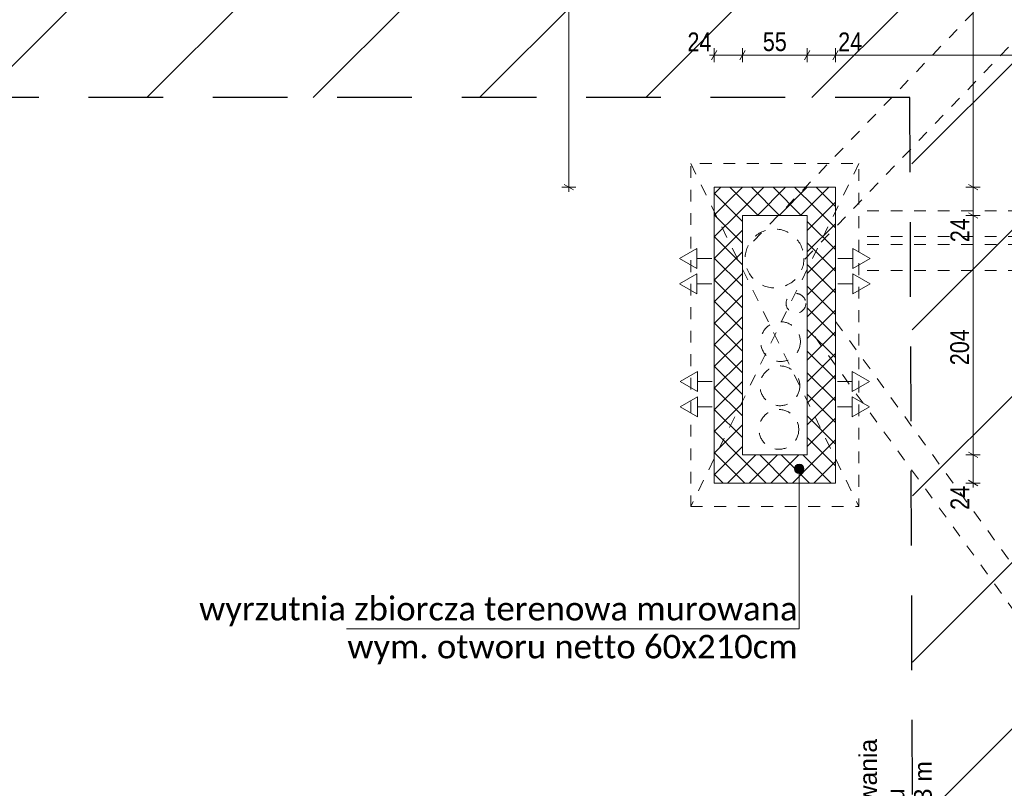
# Model space of a CAD drawing. Header units: centimetres. Extents: x 18292 to 3593338517, y 11794 to 62103.
# Tile 100 of 147: x 1796682808 to 1796683646, y 54859 to 55513. Entities that reach past the tile are written whole.
import ezdxf

# ---------------------------------------------------------------- set-up
doc = ezdxf.new("R2010")
doc.units = ezdxf.units.CM
doc.header["$MEASUREMENT"] = 0
doc.linetypes.add('Dashed-002', pattern=[20, 10, -10])
doc.linetypes.add('Long Dashed', pattern=[105.83333, 63.499999, -42.333331])
for name, color, linetype in [('499-Wymiary i opisy', 7, 'Continuous'), ('__PROJEKTOWANE', 7, 'Continuous'), ('__PROJEKTOWANE_WYPOSAŻENIE', 7, 'Continuous')]:
    doc.layers.add(name, color=color, linetype=linetype)
doc.styles.add('GENERATED_STYLE_2', font='txt')
doc.styles.add('GENERATED_STYLE_4', font='txt')
doc.styles.add('GENERATED_STYLE_7', font='txt')
doc.dimstyles.new('GENERATED_STYLE__1', dxfattribs={"dimtxt": 16, "dimasz": 6.08, "dimexe": 0.18, "dimexo": 0.0625, "dimgap": 0.09, "dimtad": 1, "dimtih": 1, "dimtoh": 1, "dimdec": 0, "dimzin": 0, "dimdsep": 46, "dimtxsty": 'GENERATED_STYLE_4', "dimblk": 'ARROWHEAD_2', "dimblk1": 'ARROWHEAD_2', "dimblk2": 'ARROWHEAD_2', "dimcen": 0.09, "dimse1": 1, "dimse2": 1, "dimclrd": 7, "dimclre": 7, "dimclrt": 7, "dimadec": 0, "dimazin": 0, "dimtfac": 1, "dimtdec": 4, "dimtmove": 0, "dimatfit": 3, "dimfxl": 0, "dimtolj": 1, "dimtzin": 0, "dimarcsym": 0})
doc.dimstyles.new('GENERATED_STYLE__4', dxfattribs={"dimtxt": 16, "dimasz": 6.08, "dimexe": 0.18, "dimexo": 0.0625, "dimgap": 0.09, "dimtad": 1, "dimdec": 0, "dimzin": 0, "dimdsep": 46, "dimtxsty": 'GENERATED_STYLE_4', "dimblk": 'ARROWHEAD_2', "dimblk1": 'ARROWHEAD_2', "dimblk2": 'ARROWHEAD_2', "dimcen": 0.09, "dimse1": 1, "dimse2": 1, "dimclrd": 7, "dimclre": 7, "dimclrt": 7, "dimadec": 0, "dimazin": 0, "dimtfac": 1, "dimtdec": 4, "dimtmove": 0, "dimatfit": 3, "dimfxl": 0, "dimtolj": 1, "dimtzin": 0, "dimarcsym": 0})
pattern_1 = [(45, (1801523908.342, 3898003.605), (-9.192387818, 9.192387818), []), (135, (1801523908.342, 3898003.605), (9.192387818, 9.192387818), [])]

# ---------------------------------------------------------------- blocks, each defined once
blk = doc.blocks.new('*D710', base_point=(1801523908.34, 3898003.61))
at = {"layer": '499-Wymiary i opisy', "color": 7, "linetype": 'Continuous', "lineweight": 13}
for p, q in [((1796683625.08, 55142.85), (1796683613.08, 55142.85)), ((1796683615.08, 55145.16), (1796683623.08, 55140.55)), ((1796683619.08, 55118.85), (1796683619.08, 55142.85)), ((1796683625.08, 55118.85), (1796683613.08, 55118.85)), ((1796683615.08, 55121.16), (1796683623.08, 55116.55)), ((1796683619.08, 55114.94), (1796683619.08, 55118.85))]:
    blk.add_line(p, q, dxfattribs=at)
at = {"layer": '499-Wymiary i opisy', "color": 7, "lineweight": 13, "insert": (1796683615.88, 55096.06), "char_height": 16, "attachment_point": 7, "rotation": 90, "style": 'GENERATED_STYLE_4'}
blk.add_mtext('\\A1;{\\pql;\\fArial Narrow|b0|i0|c238|p34;24}', dxfattribs=at)
blk = doc.blocks.new('ARROWHEAD_2')
at = {"color": 0, "linetype": 'Continuous', "lineweight": 0}
for p, q in [((0, 0), (-1, 0)), ((-0.38, -0.66), (0.38, 0.66))]:
    blk.add_line(p, q, dxfattribs=at)
blk = doc.blocks.new('*D711', base_point=(1801523908.34, 3898003.61))
at = {"layer": '499-Wymiary i opisy', "color": 7, "linetype": 'Continuous', "lineweight": 13}
for p, q in [((1796683625.08, 55346.49), (1796683613.08, 55346.49)), ((1796683615.08, 55348.8), (1796683623.08, 55344.18)), ((1796683619.08, 55142.85), (1796683619.08, 55346.49)), ((1796683625.08, 55142.85), (1796683613.08, 55142.85)), ((1796683615.08, 55145.16), (1796683623.08, 55140.55))]:
    blk.add_line(p, q, dxfattribs=at)
at = {"layer": '499-Wymiary i opisy', "color": 7, "lineweight": 13, "char_height": 16, "attachment_point": 7, "rotation": 90, "style": 'GENERATED_STYLE_4'}
for s, insert in [('\\A1;{\\pql;\\fArial Narrow|b0|i0|c238|p34;24}', (1796683615.88, 55323.7)), ('\\A1;{\\pql;\\fArial Narrow|b0|i0|c238|p34;204}', (1796683615.88, 55219.07))]:
    blk.add_mtext(s, dxfattribs=dict(at, insert=insert))
blk = doc.blocks.new('*D712', base_point=(1801523908.34, 3898003.61))
at = {"layer": '499-Wymiary i opisy', "color": 7, "linetype": 'Continuous', "lineweight": 13}
for p, q in [((1796683625.08, 55370.49), (1796683613.08, 55370.49)), ((1796683615.08, 55372.8), (1796683623.08, 55368.18)), ((1796683619.08, 55346.49), (1796683619.08, 55370.49)), ((1796683625.08, 55346.49), (1796683613.08, 55346.49)), ((1796683615.08, 55348.8), (1796683623.08, 55344.18))]:
    blk.add_line(p, q, dxfattribs=at)
blk = doc.blocks.new('*D713', base_point=(1801523908.34, 3898003.61))
at = {"layer": '499-Wymiary i opisy', "color": 7, "linetype": 'Continuous', "lineweight": 13}
for p, q in [((1796683625.08, 55770.49), (1796683613.08, 55770.49)), ((1796683623.08, 55768.18), (1796683615.08, 55772.8)), ((1796683619.08, 55770.49), (1796683619.08, 55774.41)), ((1796683619.08, 55370.49), (1796683619.08, 55770.49)), ((1796683625.08, 55370.49), (1796683613.08, 55370.49)), ((1796683615.08, 55372.8), (1796683623.08, 55368.18))]:
    blk.add_line(p, q, dxfattribs=at)
at = {"layer": '499-Wymiary i opisy', "color": 7, "lineweight": 13, "insert": (1796683615.88, 55555.13), "char_height": 16, "attachment_point": 7, "rotation": 90, "style": 'GENERATED_STYLE_4'}
blk.add_mtext('\\A1;{\\pql;\\fArial Narrow|b0|i0|c238|p34;400}', dxfattribs=at)
blk = doc.blocks.new('*D815', base_point=(1801523908.34, 3898003.61))
at = {"layer": '499-Wymiary i opisy', "color": 7, "linetype": 'Continuous', "lineweight": 13}
for p, q in [((1796683401.27, 55486.86), (1796683396.65, 55478.86)), ((1796683398.96, 55476.86), (1796683398.96, 55488.86)), ((1796683425.27, 55486.86), (1796683420.65, 55478.86)), ((1796683422.96, 55476.86), (1796683422.96, 55488.86)), ((1796683395.05, 55482.86), (1796683398.96, 55482.86)), ((1796683398.96, 55482.86), (1796683422.96, 55482.86))]:
    blk.add_line(p, q, dxfattribs=at)
at = {"layer": '499-Wymiary i opisy', "color": 7, "lineweight": 13, "insert": (1796683376.17, 55486.06), "char_height": 16, "attachment_point": 7, "style": 'GENERATED_STYLE_4'}
blk.add_mtext('\\A1;{\\pql;\\fArial Narrow|b0|i0|c238|p34;24}', dxfattribs=at)
blk = doc.blocks.new('*D816', base_point=(1801523908.34, 3898003.61))
at = {"layer": '499-Wymiary i opisy', "color": 7, "linetype": 'Continuous', "lineweight": 13}
for p, q in [((1796683425.27, 55486.86), (1796683420.65, 55478.86)), ((1796683422.96, 55476.86), (1796683422.96, 55488.86)), ((1796683480.37, 55486.86), (1796683475.75, 55478.86)), ((1796683478.06, 55476.86), (1796683478.06, 55488.86)), ((1796683422.96, 55482.86), (1796683478.06, 55482.86))]:
    blk.add_line(p, q, dxfattribs=at)
at = {"layer": '499-Wymiary i opisy', "color": 7, "lineweight": 13, "insert": (1796683440.27, 55486.06), "char_height": 16, "attachment_point": 7, "style": 'GENERATED_STYLE_4'}
blk.add_mtext('\\A1;{\\pql;\\fArial Narrow|b0|i0|c238|p34;55}', dxfattribs=at)
blk = doc.blocks.new('*D817', base_point=(1801523908.34, 3898003.61))
at = {"layer": '499-Wymiary i opisy', "color": 7, "linetype": 'Continuous', "lineweight": 13}
for p, q in [((1796683480.37, 55486.86), (1796683475.75, 55478.86)), ((1796683478.06, 55476.86), (1796683478.06, 55488.86)), ((1796683504.37, 55486.86), (1796683499.75, 55478.86)), ((1796683502.06, 55476.86), (1796683502.06, 55488.86)), ((1796683478.06, 55482.86), (1796683502.06, 55482.86))]:
    blk.add_line(p, q, dxfattribs=at)
blk = doc.blocks.new('*D818', base_point=(1801523908.34, 3898003.61))
at = {"layer": '499-Wymiary i opisy', "color": 7, "linetype": 'Continuous', "lineweight": 13}
for p, q in [((1796683504.37, 55486.86), (1796683499.75, 55478.86)), ((1796683502.06, 55476.86), (1796683502.06, 55488.86)), ((1796683904.37, 55486.86), (1796683899.75, 55478.86)), ((1796683902.06, 55476.86), (1796683902.06, 55488.86)), ((1796683502.06, 55482.86), (1796683902.06, 55482.86))]:
    blk.add_line(p, q, dxfattribs=at)
at = {"layer": '499-Wymiary i opisy', "color": 7, "lineweight": 13, "char_height": 16, "attachment_point": 7, "style": 'GENERATED_STYLE_4'}
for s, insert in [('\\A1;{\\pql;\\fArial Narrow|b0|i0|c238|p34;24}', (1796683504.37, 55486.06)), ('\\A1;{\\pql;\\fArial Narrow|b0|i0|c238|p34;400}', (1796683696.94, 55486.06))]:
    blk.add_mtext(s, dxfattribs=dict(at, insert=insert))
blk = doc.blocks.new('*D823', base_point=(1801523908.34, 3898003.61))
at = {"layer": '499-Wymiary i opisy', "color": 7, "linetype": 'Continuous', "lineweight": 13}
for p, q in [((1796683281.19, 55770.49), (1796683269.19, 55770.49)), ((1796683279.19, 55768.18), (1796683271.19, 55772.8)), ((1796683275.19, 55770.49), (1796683275.19, 55774.41)), ((1796683275.19, 55370.49), (1796683275.19, 55770.49)), ((1796683281.19, 55370.49), (1796683269.19, 55370.49)), ((1796683271.19, 55372.8), (1796683279.19, 55368.18)), ((1796683275.19, 55366.58), (1796683275.19, 55370.49))]:
    blk.add_line(p, q, dxfattribs=at)
at = {"layer": '499-Wymiary i opisy', "color": 7, "lineweight": 13, "insert": (1796683271.99, 55555.13), "char_height": 16, "attachment_point": 7, "rotation": 90, "style": 'GENERATED_STYLE_4'}
blk.add_mtext('\\A1;{\\pql;\\fArial Narrow|b0|i0|c238|p34;400}', dxfattribs=at)

msp = doc.modelspace()

# ---------------------------------------------------------------- hatches: boundary and pattern name
at = {"layer": '__PROJEKTOWANE', "linetype": 'Continuous', "lineweight": 13}
h = msp.add_hatch(dxfattribs=at)
h.set_pattern_fill('Bloczki_ceramiczne_kopia_DF', color=150, style=0, pattern_type=2)
h.set_pattern_definition([(45, (1801523908.34, 3898003.61), (-70.7106781, 70.7106781), [])])
h.paths.add_polyline_path([(1796685449.06, 54617.49), (1796685749.06, 54617.49), (1796685749.06, 55810.49), (1796685468.06, 55810.49), (1796685468.06, 56706.54), (1796685828.15, 56706.54), (1796685826.23, 56167.49), (1796686106.06, 56167.49), (1796686106.06, 54260.49), (1796685806.06, 54260.49), (1796685806.06, 53759.49), (1796683867.06, 53759.49), (1796683867.06, 54560.49), (1796683568.09, 54560.49), (1796683567.07, 55446.69), (1796681848.25, 55446.61), (1796681848.25, 55792.49), (1796683924.06, 55792.49), (1796683924.06, 54917.49), (1796684224.06, 54917.49), (1796684224.06, 54116.49), (1796685449.06, 54116.49)])
at = {"layer": '__PROJEKTOWANE', "linetype": 'Continuous', "lineweight": 0, "true_color": 0x000000}
h = msp.add_hatch(dxfattribs=at)
h.set_pattern_fill('Concrete_Block_000c', color=18, style=0, pattern_type=2)
h.set_pattern_definition(pattern_1)
h.paths.add_polyline_path([(1796683422.96, 55346.49), (1796683478.06, 55346.49), (1796683502.06, 55370.49), (1796683398.96, 55370.49)])
h = msp.add_hatch(dxfattribs=at)
h.set_pattern_fill('Concrete_Block_000c', color=18, style=0, pattern_type=2)
h.set_pattern_definition(pattern_1)
h.paths.add_polyline_path([(1796683398.96, 55370.49), (1796683398.96, 55118.85), (1796683422.96, 55142.85), (1796683422.96, 55346.49)])
h = msp.add_hatch(dxfattribs=at)
h.set_pattern_fill('Concrete_Block_000c', color=18, style=0, pattern_type=2)
h.set_pattern_definition(pattern_1)
h.paths.add_polyline_path([(1796683478.06, 55346.49), (1796683478.06, 55142.85), (1796683502.06, 55118.85), (1796683502.06, 55370.49)])
h = msp.add_hatch(dxfattribs=at)
h.set_pattern_fill('Concrete_Block_000c', color=18, style=0, pattern_type=2)
h.set_pattern_definition(pattern_1)
h.paths.add_polyline_path([(1796683398.96, 55118.85), (1796683502.06, 55118.85), (1796683478.06, 55142.85), (1796683422.96, 55142.85)])
at = {"layer": '__PROJEKTOWANE', "linetype": 'Continuous', "lineweight": 13}
msp.add_hatch(color=150, dxfattribs=at).paths.add_polyline_path([(1796683467.27, 55130.85), (1796683467.57, 55129.32), (1796683468.44, 55128.03), (1796683469.74, 55127.16), (1796683471.27, 55126.85), (1796683472.8, 55127.16), (1796683474.1, 55128.03), (1796683474.96, 55129.32), (1796683475.27, 55130.85), (1796683474.96, 55132.39), (1796683474.1, 55133.68), (1796683472.8, 55134.55), (1796683471.27, 55134.85), (1796683469.74, 55134.55), (1796683468.44, 55133.68), (1796683467.57, 55132.39)])

# ---------------------------------------------------------------- linework, layer by layer
at = {"layer": '__PROJEKTOWANE', "color": 7, "linetype": 'Long Dashed', "lineweight": 25}
msp.add_line((1796683565.18, 55446.62), (1796681848.25, 55446.62), dxfattribs=at)
at = {"layer": '__PROJEKTOWANE', "color": 7, "linetype": 'Continuous', "lineweight": 13}
for p, q in [((1796683369.45, 55309.9), (1796683384.18, 55318.4)), ((1796683384.18, 55318.4), (1796683384.18, 55301.4)), ((1796683531.57, 55309.9), (1796683516.84, 55318.4)), ((1796683516.84, 55301.4), (1796683516.84, 55318.4)), ((1796683369.45, 55309.9), (1796683384.18, 55301.4)), ((1796683396.82, 55309.9), (1796683384.18, 55309.9)), ((1796683504.2, 55309.9), (1796683516.84, 55309.9)), ((1796683531.57, 55309.9), (1796683516.84, 55301.4)), ((1796683369.45, 55288.34), (1796683384.18, 55296.84)), ((1796683384.18, 55296.84), (1796683384.18, 55279.84)), ((1796683531.57, 55288.34), (1796683516.84, 55296.84)), ((1796683516.84, 55279.84), (1796683516.84, 55296.84)), ((1796683369.45, 55288.34), (1796683384.18, 55279.84)), ((1796683396.82, 55288.34), (1796683384.18, 55288.34)), ((1796683504.2, 55288.34), (1796683516.84, 55288.34)), ((1796683531.57, 55288.34), (1796683516.84, 55279.84)), ((1796683369.95, 55205.24), (1796683384.67, 55213.74)), ((1796683384.67, 55213.74), (1796683384.67, 55196.74)), ((1796683531.07, 55205.24), (1796683516.35, 55213.74)), ((1796683516.35, 55196.74), (1796683516.35, 55213.74)), ((1796683369.95, 55205.24), (1796683384.67, 55196.74)), ((1796683397.32, 55205.24), (1796683384.67, 55205.24)), ((1796683503.7, 55205.24), (1796683516.35, 55205.24)), ((1796683531.07, 55205.24), (1796683516.35, 55196.74)), ((1796683369.95, 55183.68), (1796683384.67, 55192.18)), ((1796683384.67, 55192.18), (1796683384.67, 55175.18)), ((1796683531.07, 55183.68), (1796683516.35, 55192.18)), ((1796683516.35, 55175.18), (1796683516.35, 55192.18)), ((1796683369.95, 55183.68), (1796683384.67, 55175.18)), ((1796683397.32, 55183.68), (1796683384.67, 55183.68)), ((1796683503.7, 55183.68), (1796683516.35, 55183.68)), ((1796683531.07, 55183.68), (1796683516.35, 55175.18))]:
    msp.add_line(p, q, dxfattribs=at)
at = {"layer": '__PROJEKTOWANE', "color": 150, "linetype": 'Continuous', "lineweight": 13}
for p, q in [((1796683471.27, 54994.82), (1796683471.27, 55126.85)), ((1796683086.24, 54994.82), (1796683471.27, 54994.82))]:
    msp.add_line(p, q, dxfattribs=at)
at = {"layer": '__PROJEKTOWANE', "color": 7, "linetype": 'Long Dashed', "lineweight": 25, "flags": 128}
msp.add_lwpolyline([(1796683565.15, 55446.62), (1796683568.19, 54560.49), (1796683867.06, 54560.49), (1796683867.06, 53759.49), (1796685806.06, 53759.49), (1796685806.06, 54260.49), (1796686106.06, 54260.49), (1796686106.06, 56167.49), (1796685826.23, 56167.49), (1796685828.05, 56678.32)], dxfattribs=at)
at = {"layer": '__PROJEKTOWANE', "color": 150, "linetype": 'Continuous', "lineweight": 13, "flags": 128}
for points in [[(1796683502.06, 55370.49), (1796683398.96, 55370.49)], [(1796683398.96, 55370.49), (1796683398.96, 55118.85)], [(1796683502.06, 55118.85), (1796683502.06, 55370.49)], [(1796683422.96, 55346.49), (1796683478.06, 55346.49)], [(1796683422.96, 55142.85), (1796683422.96, 55346.49)], [(1796683478.06, 55346.49), (1796683478.06, 55142.85)], [(1796683478.06, 55142.85), (1796683422.96, 55142.85)], [(1796683398.96, 55118.85), (1796683502.06, 55118.85)]]:
    msp.add_lwpolyline(points, dxfattribs=at)
at = {"layer": '__PROJEKTOWANE', "color": 150, "linetype": 'Continuous', "lineweight": 13}
msp.add_circle((1796683471.27, 55130.85), 4, dxfattribs=at)
at = {"layer": '__PROJEKTOWANE_WYPOSAŻENIE', "color": 7, "linetype": 'Dashed-002', "lineweight": 13}
for p, q in [((1796683378.96, 55390.49), (1796683522.06, 55098.85)), ((1796683522.06, 55390.49), (1796683378.96, 55098.85))]:
    msp.add_line(p, q, dxfattribs=at)
at = {"layer": '__PROJEKTOWANE_WYPOSAŻENIE', "color": 7, "linetype": 'Dashed-002', "lineweight": 13, "flags": 128}
for points in [[(1796683432.35, 55324.47), (1796683845.05, 55753.87)], [(1796683475.95, 55309.22), (1796683887.05, 55736.95)], [(1796683529.06, 55350.37), (1796683869.32, 55350.37)], [(1796683529.06, 55328.43), (1796683891.26, 55328.43)], [(1796683529.06, 55321.66), (1796683952.06, 55321.66)], [(1796683529.06, 55299.72), (1796683952.06, 55299.72)], [(1796683502.14, 55256.29), (1796683912.8, 54691.65)], [(1796683484.4, 55243.38), (1796683902.31, 54668.78)]]:
    msp.add_lwpolyline(points, dxfattribs=at)
msp.add_lwpolyline([(1796683378.96, 55098.85), (1796683522.06, 55098.85), (1796683522.06, 55390.49), (1796683378.96, 55390.49)], close=True, dxfattribs=at)
at = {"layer": '__PROJEKTOWANE_WYPOSAŻENIE', "color": 7, "linetype": 'Dashed-002', "lineweight": 13}
for centre, radius in [((1796683450.26, 55309.86), 25.01), ((1796683468.44, 55271.66), 8.37), ((1796683455.3, 55239.1), 16.92), ((1796683454.81, 55201.54), 16.92), ((1796683453.91, 55164.48), 16.92)]:
    msp.add_circle(centre, radius, dxfattribs=at)

# ---------------------------------------------------------------- texts
at = {"layer": '__PROJEKTOWANE', "color": 150, "linetype": 'Continuous', "lineweight": 13, "insert": (1796683469.8, 54964.69), "char_height": 20, "attachment_point": 9, "line_spacing_factor": 0.967313, "style": 'GENERATED_STYLE_7'}
msp.add_mtext('\\A1;{\\pqr;\\fCalibri Light|b0|i0|c238|p34;wyrzutnia zbiorcza terenowa murowana\\P\\pqr;\\fCalibri Light|b0|i0|c238|p34;wym. otworu netto 60x210cm}', dxfattribs=at)
at = {"layer": '__PROJEKTOWANE_WYPOSAŻENIE', "color": 150, "linetype": 'Continuous', "lineweight": 13, "insert": (1796683522.32, 54770.79), "char_height": 15, "attachment_point": 2, "rotation": 90, "line_spacing_factor": 0.93223, "style": 'GENERATED_STYLE_2'}
msp.add_mtext('\\A1;{\\pqc;\\fArial|b0|i0|c238|p38;granica strefy zagruzowania \\P\\pqc;\\fArial|b0|i0|c238|p38;w poziomie parteru\\P\\pqc;\\fArial|b0|i0|c238|p38;1/3 H budynku = 3,03 m}', dxfattribs=at)

# ---------------------------------------------------------------- dimensions: what is measured, and where the dimension line sits
at = {"layer": '499-Wymiary i opisy', "color": 7, "linetype": 'Continuous', "lineweight": 13}
for base, p1, p2, picture, middle in [((1796683275.19, 55770.49), (1796683502.06, 55370.49), (1796683902.06, 55770.49), '*D823', (1796683263.99, 55573.43)), ((1796683619.08, 55770.49), (1796683502.06, 55370.49), (1796683641.06, 55770.49), '*D713', (1796683607.88, 55573.43)), ((1796683619.08, 55370.49), (1796683478.06, 55346.49), (1796683502.06, 55370.49), '*D712', (1796683607.88, 55335.9)), ((1796683619.08, 55346.49), (1796683478.06, 55142.85), (1796683478.06, 55346.49), '*D711', (1796683607.88, 55237.37)), ((1796683619.08, 55142.85), (1796683502.06, 55118.85), (1796683478.06, 55142.85), '*D710', (1796683607.88, 55108.26))]:
    dim = msp.add_linear_dim(base=base, p1=p1, p2=p2, angle=90, dimstyle='GENERATED_STYLE__4', dxfattribs=at)
    dim.commit()
    dim.dimension.update_dxf_attribs({"geometry": picture, "text_midpoint": middle, "dimtype": 160, "text_rotation": 90})
for base, p1, p2, picture, middle in [((1796683422.96, 55482.86), (1796683398.96, 55370.49), (1796683422.96, 55346.49), '*D815', (1796683388.37, 55494.06)), ((1796683478.06, 55482.86), (1796683422.96, 55346.49), (1796683478.06, 55346.49), '*D816', (1796683452.47, 55494.06)), ((1796683902.06, 55482.86), (1796683502.06, 55370.49), (1796683902.06, 55370.49), '*D818', (1796683715.23, 55494.06)), ((1796683502.06, 55482.86), (1796683478.06, 55346.49), (1796683502.06, 55370.49), '*D817', (1796683516.57, 55494.06))]:
    dim = msp.add_linear_dim(base=base, p1=p1, p2=p2, dimstyle='GENERATED_STYLE__1', dxfattribs=at)
    dim.commit()
    dim.dimension.update_dxf_attribs({"geometry": picture, "text_midpoint": middle, "dimtype": 160})

doc.saveas('drawing.dxf')
